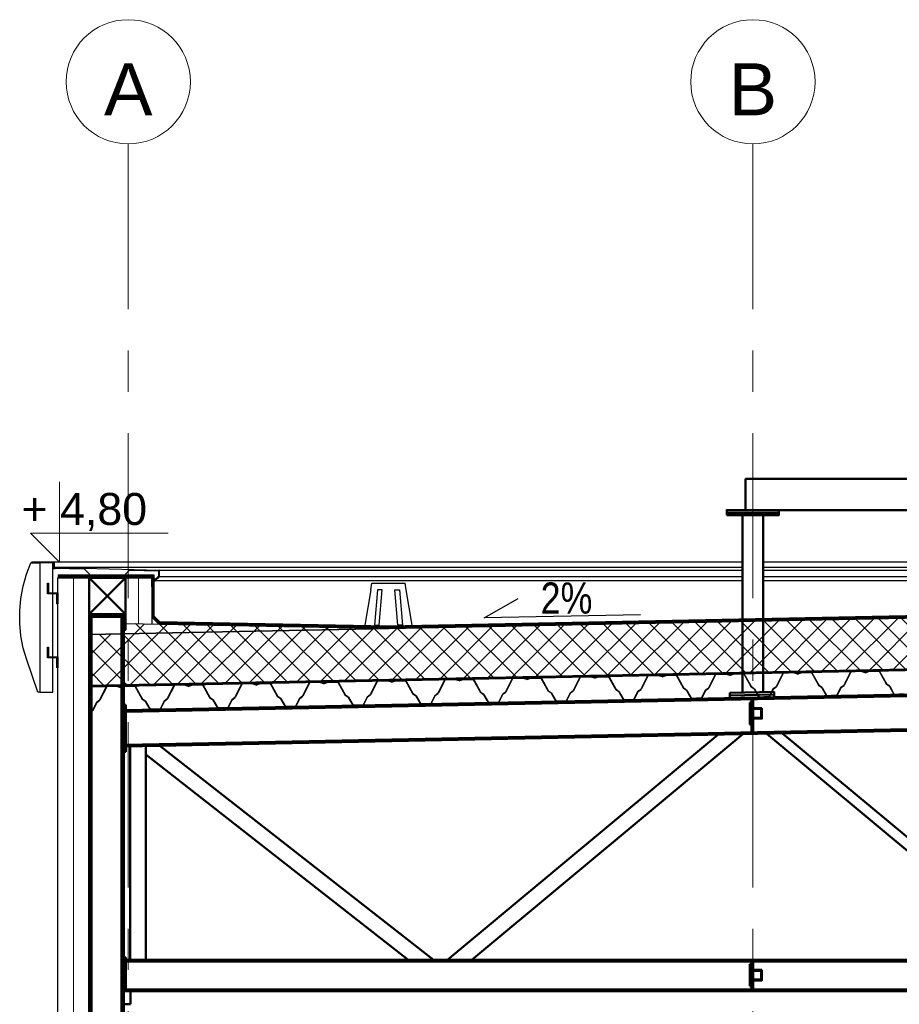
# Model space of a CAD drawing. Header units: centimetres. Extents: x 4120 to 19220, y -7417 to 180.
# Tile 63 of 223: x 8763 to 9101, y -2677 to -2299. Entities that reach past the tile are written whole.
import ezdxf

# ---------------------------------------------------------------- set-up
doc = ezdxf.new("R2010")
doc.units = ezdxf.units.CM
for name, pattern in [('DASHED', [19.05, 12.7, -6.35]), ('JIS_02_1.0', [2, 1, -1]), ('Linia siatki', [22.225, 12.7, -3.175, 3.175, -3.175])]:
    doc.linetypes.add(name, pattern=pattern)
for name, color, linetype in [('a_blenda elewacyjna', 1, 'Continuous'), ('A_opisy', 7, 'Continuous'), ('A_Ściany', 2, 'Continuous')]:
    doc.layers.add(name, color=color, linetype=linetype)
doc.layers.add('A_Osie', color=8, linetype='Continuous', lineweight=9)
doc.layers.add('Konstrukcja', color=160, linetype='Continuous', lineweight=50)
doc.styles.add('ARAL', font='ARIALN.TTF', dxfattribs={"height": 0.12})
doc.styles.add('Arial', font='arial.ttf', dxfattribs={"height": 25})
doc.styles.add('Arial_4', font='arial.ttf', dxfattribs={"height": 122.941617})
doc.linetypes.add('BATTING', pattern='A,0.0001,-0.1,[134,ltypeshp.shx,S=0.1,R=0,X=-0.1,Y=0],-0.2,[134,ltypeshp.shx,S=0.1,R=180,X=0.1,Y=0],-0.1', length=0.4001)
doc.linetypes.add('ZIGZAG', pattern='A,0.00254,-5.08,[131,ltypeshp.shx,S=5.08,R=0,X=-5.08,Y=0],-10.16,[131,ltypeshp.shx,S=5.08,R=180,X=5.08,Y=0],-5.08', length=20.32254)

# ---------------------------------------------------------------- blocks, each defined once
blk = doc.blocks.new('Siatka - M_Symbol siatki - okrąg-24584-4 Piętro 2 bud 2 parter bud 1')
at = {"layer": 'A_Osie', "color": 7}
blk.add_circle((0, 0), 4.775, dxfattribs=at)

msp = doc.modelspace()

# ---------------------------------------------------------------- hatches: boundary and pattern name
at = {"ltscale": 2}
h = msp.add_hatch(dxfattribs=at)
h.set_pattern_fill('ANSI37', color=8, scale=2, style=0)
h.paths.add_polyline_path([(9765.08, -2549.32), (9765.08, -2529.81), (9765.08, -2529.81), (9529.1, -2525.09), (9529.1, -2544.6)])
h.paths.add_polyline_path([(10005.08, -2554.12), (10005.08, -2534.61), (10005.08, -2534.61), (9765.08, -2529.81), (9765.08, -2529.81), (9765.08, -2549.32)])
h.paths.add_polyline_path([(9405.14, -2542.12), (9521.1, -2544.44), (9521.1, -2524.93), (9521.1, -2524.93), (9405.14, -2522.61), (9289.05, -2524.94), (9289.05, -2524.94), (9289.02, -2544.44)])
h.paths.add_polyline_path([(9281.02, -2544.6), (9281.05, -2525.1), (9049.05, -2529.74), (9049.05, -2529.74), (9049.05, -2549.24)])
h.paths.add_polyline_path([(8805.08, -2534.62), (8805.08, -2554.12), (9041.05, -2549.4), (9041.05, -2529.9), (9041.05, -2529.9), (8805.08, -2534.62)])
h.paths.add_polyline_path([(8805.08, -2554.12), (8805.08, -2534.62), (8805.08, -2534.62), (8803.38, -2534.65), (8803.38, -2554.15)])
h.paths.add_polyline_path([(8802.53, -2554.17), (8802.53, -2534.67), (8802.53, -2534.67), (8790.93, -2534.9), (8790.93, -2554.4)])
h.paths.add_polyline_path([(8802.53, -2534.67), (8802.53, -2554.17), (8803.38, -2554.15), (8803.38, -2534.65), (8802.53, -2534.67)])
h.paths.add_polyline_path([(9045.08, -2529.82), (9045.08, -2549.32), (9049.05, -2549.24), (9049.05, -2529.74), (9049.05, -2529.74), (9045.08, -2529.82)])
h.paths.add_polyline_path([(9045.08, -2549.32), (9045.08, -2529.82), (9045.08, -2529.82), (9041.05, -2529.9), (9041.05, -2529.9), (9041.05, -2549.4)])
h.paths.add_polyline_path([(9285.08, -2544.52), (9285.08, -2525.02), (9285.08, -2525.02), (9281.05, -2525.1), (9281.02, -2544.6)])
h.paths.add_polyline_path([(9285.08, -2525.02), (9285.08, -2544.52), (9289.02, -2544.44), (9289.05, -2524.94), (9289.05, -2524.94), (9285.08, -2525.02)])
h.paths.add_polyline_path([(9525.08, -2544.52), (9525.08, -2525.01), (9525.08, -2525.01), (9521.1, -2524.93), (9521.1, -2524.93), (9521.1, -2544.44)])
h.paths.add_polyline_path([(9525.08, -2525.01), (9525.08, -2544.52), (9529.1, -2544.6), (9529.1, -2525.09), (9525.08, -2525.01)])
h.paths.add_polyline_path([(10005.08, -2534.61), (10005.08, -2554.12), (10006.77, -2554.15), (10006.77, -2534.65), (10005.08, -2534.61)])
h.paths.add_polyline_path([(10007.62, -2534.66), (10006.77, -2534.65), (10006.77, -2554.15), (10007.62, -2554.17), (10007.62, -2534.66)])
h.paths.add_polyline_path([(10019.22, -2534.9), (10007.62, -2534.66), (10007.62, -2534.66), (10007.62, -2554.17), (10019.22, -2554.4)])
h = msp.add_hatch(dxfattribs=at)
h.set_pattern_fill('ANSI37', color=8, scale=2, style=0)
h.paths.add_polyline_path([(8805.08, -2530.6), (8805.08, -2534.62), (8905.41, -2532.61)])

# ---------------------------------------------------------------- linework, layer by layer
at = {"color": 8}
for p, q in [((8776.58, -2507.05), (8767.96, -2507.05)), ((8768.52, -2507.25), (8767.96, -2507.25)), ((8769.87, -2507.32), (8769.9, -2507.27)), ((8771.08, -2507.27), (8769.9, -2507.27)), ((8776.18, -2507.61), (8776.18, -2507.35)), ((8776.38, -2508.96), (8776.38, -2507.35)), ((8776.48, -2508.49), (8776.48, -2508.75)), ((8846.53, -2507.05), (8776.58, -2507.05)), ((8776.68, -2508.75), (8776.68, -2507.15)), ((8776.68, -2508.75), (8776.68, -2508.49)), ((9041.05, -2507.05), (8846.53, -2507.05)), ((9260.49, -2507.05), (9049.05, -2507.05)), ((8776.46, -2509.51), (8777.04, -2509.53)), ((8776.47, -2509.31), (8788.12, -2509.6)), ((8847.57, -2509.06), (8776.48, -2509.06)), ((8815.08, -2512.05), (8778.08, -2512.05)), ((8778.48, -2509.06), (8816.98, -2510.16)), ((8790.58, -2512.05), (8788.12, -2509.6)), ((8803.58, -2512.05), (8805.52, -2510.11)), ((8805.52, -2510.11), (8816.68, -2510.44)), ((8815.08, -2527.81), (8815.08, -2512.06)), ((8815.46, -2513.78), (8816.75, -2512.49)), ((8815.46, -2514.27), (8817.05, -2512.69)), ((8816.78, -2512.42), (8816.78, -2510.54)), ((8849.43, -2512.65), (8817.07, -2512.65)), ((8848.18, -2510.24), (8817.08, -2510.24)), ((8817.08, -2512.62), (8817.08, -2510.26)), ((9041.05, -2509.06), (8847.57, -2509.06)), ((9041.05, -2510.24), (8848.18, -2510.24)), ((9041.05, -2512.65), (8849.43, -2512.65)), ((9260.49, -2509.06), (9049.05, -2509.06)), ((9260.49, -2510.24), (9049.05, -2510.24)), ((9260.49, -2512.65), (9049.05, -2512.65)), ((8778.08, -2513.05), (8814.08, -2513.05)), ((8814.08, -2513.05), (8814.08, -2530.78)), ((8851.6, -2514.3), (8815.08, -2514.3)), ((8815.5, -2513.45), (8815.32, -2513.64)), ((8815.5, -2513.95), (8815.32, -2514.13)), ((9041.05, -2514.3), (8851.6, -2514.3)), ((9260.49, -2514.3), (9049.05, -2514.3)), ((8790.08, -2534.92), (9405.14, -2522.61)), ((8814.43, -2527.87), (8817, -2530.48)), ((8814.08, -2528.22), (8816.64, -2530.83)), ((8814.08, -2528.22), (8816.64, -2530.83)), ((8790.07, -2677.05), (8790.08, -2533.05)), ((8790.08, -2554.92), (9405.14, -2542.62)), ((9004.68, -2550.63), (9002.02, -2555.88)), ((9008.68, -2550.55), (9004.68, -2550.63)), ((9010.19, -2551.02), (9008.68, -2550.55)), ((9010.19, -2551.02), (9011.68, -2550.49)), ((9010.19, -2551.17), (9011.71, -2550.64)), ((9011.68, -2550.49), (9015.68, -2550.41)), ((9011.71, -2550.64), (9015.59, -2550.56)), ((9015.59, -2550.56), (9018.44, -2555.66)), ((9015.68, -2550.41), (9018.55, -2555.55)), ((9030.68, -2550.11), (9028.01, -2555.36)), ((9030.77, -2550.25), (9028.13, -2555.46)), ((9034.67, -2550.03), (9030.68, -2550.11)), ((9034.65, -2550.18), (9030.77, -2550.25)), ((9036.19, -2550.65), (9034.65, -2550.18)), ((9036.18, -2550.5), (9034.67, -2550.03)), ((9036.18, -2550.5), (9037.67, -2549.97)), ((9036.19, -2550.65), (9037.7, -2550.12)), ((9037.67, -2549.97), (9041.67, -2549.89)), ((9037.7, -2550.12), (9041.59, -2550.04)), ((9041.59, -2550.04), (9044.43, -2555.14)), ((9041.67, -2549.89), (9044.54, -2555.03)), ((9056.67, -2549.59), (9054.01, -2554.84)), ((9056.76, -2549.73), (9054.12, -2554.94)), ((9060.67, -2549.51), (9056.67, -2549.59)), ((9060.65, -2549.66), (9056.76, -2549.73)), ((9062.18, -2550.13), (9060.65, -2549.66)), ((9062.18, -2549.98), (9060.67, -2549.51)), ((9062.18, -2549.98), (9063.67, -2549.45)), ((9062.18, -2550.13), (9063.7, -2549.6)), ((9063.67, -2549.45), (9067.67, -2549.37)), ((9063.7, -2549.6), (9067.58, -2549.52)), ((9067.58, -2549.52), (9070.43, -2554.62)), ((9067.67, -2549.37), (9070.54, -2554.51)), ((9082.66, -2549.07), (9080, -2554.32)), ((9082.76, -2549.21), (9080.12, -2554.42)), ((9086.66, -2548.99), (9082.66, -2549.07)), ((9086.64, -2549.14), (9082.76, -2549.21)), ((9088.18, -2549.61), (9086.64, -2549.14)), ((9088.17, -2549.46), (9086.66, -2548.99)), ((9088.17, -2549.46), (9089.66, -2548.93)), ((9088.18, -2549.61), (9089.69, -2549.08)), ((9089.66, -2548.93), (9093.66, -2548.85)), ((9089.69, -2549.08), (9093.58, -2549)), ((9093.58, -2549), (9096.42, -2554.1)), ((9093.66, -2548.85), (9096.53, -2553.99)), ((8822.72, -2554.27), (8820.05, -2559.52)), ((8822.81, -2554.41), (8820.17, -2559.62)), ((8826.72, -2554.19), (8822.72, -2554.27)), ((8826.69, -2554.34), (8822.81, -2554.41)), ((8828.23, -2554.81), (8826.69, -2554.34)), ((8828.23, -2554.66), (8826.72, -2554.19)), ((8828.23, -2554.66), (8829.72, -2554.13)), ((8828.23, -2554.81), (8829.74, -2554.27)), ((8829.72, -2554.13), (8833.71, -2554.05)), ((8829.74, -2554.27), (8833.63, -2554.2)), ((8833.63, -2554.2), (8836.47, -2559.3)), ((8833.71, -2554.05), (8836.59, -2559.19)), ((8848.71, -2553.75), (8846.05, -2559)), ((8848.8, -2553.89), (8846.17, -2559.1)), ((8852.71, -2553.67), (8848.71, -2553.75)), ((8852.69, -2553.82), (8848.8, -2553.89)), ((8854.22, -2554.29), (8852.69, -2553.82)), ((8854.22, -2554.14), (8852.71, -2553.67)), ((8854.22, -2554.14), (8855.71, -2553.61)), ((8854.22, -2554.29), (8855.74, -2553.76)), ((8855.71, -2553.61), (8859.71, -2553.53)), ((8855.74, -2553.76), (8859.62, -2553.68)), ((8859.62, -2553.68), (8862.47, -2558.78)), ((8859.71, -2553.53), (8862.58, -2558.67)), ((8874.71, -2553.23), (8872.04, -2558.48)), ((8874.8, -2553.37), (8872.16, -2558.58)), ((8878.71, -2553.15), (8874.71, -2553.23)), ((8878.68, -2553.3), (8874.8, -2553.37)), ((8880.22, -2553.77), (8878.68, -2553.3)), ((8880.22, -2553.62), (8878.71, -2553.15)), ((8880.22, -2553.62), (8881.7, -2553.09)), ((8880.22, -2553.77), (8881.73, -2553.24)), ((8881.7, -2553.09), (8885.7, -2553.01)), ((8881.73, -2553.24), (8885.62, -2553.16)), ((8885.62, -2553.16), (8888.46, -2558.26)), ((8885.7, -2553.01), (8888.58, -2558.15)), ((8900.7, -2552.71), (8898.04, -2557.96)), ((8900.79, -2552.85), (8898.15, -2558.06)), ((8904.7, -2552.63), (8900.7, -2552.71)), ((8904.68, -2552.78), (8900.79, -2552.85)), ((8906.21, -2553.25), (8904.68, -2552.78)), ((8906.21, -2553.1), (8904.7, -2552.63)), ((8906.21, -2553.1), (8907.7, -2552.57)), ((8906.21, -2553.25), (8907.73, -2552.72)), ((8907.7, -2552.57), (8911.7, -2552.49)), ((8907.73, -2552.72), (8911.61, -2552.64)), ((8911.61, -2552.64), (8914.46, -2557.74)), ((8911.7, -2552.49), (8914.57, -2557.63)), ((8926.7, -2552.19), (8924.03, -2557.44)), ((8926.79, -2552.33), (8924.15, -2557.54)), ((8930.7, -2552.11), (8926.7, -2552.19)), ((8930.67, -2552.26), (8926.79, -2552.33)), ((8932.21, -2552.73), (8930.67, -2552.26)), ((8932.2, -2552.58), (8930.7, -2552.11)), ((8932.2, -2552.58), (8933.69, -2552.05)), ((8932.21, -2552.73), (8933.72, -2552.2)), ((8933.69, -2552.05), (8937.69, -2551.97)), ((8933.72, -2552.2), (8937.61, -2552.12)), ((8937.61, -2552.12), (8940.45, -2557.22)), ((8937.69, -2551.97), (8940.57, -2557.11)), ((8952.69, -2551.67), (8950.03, -2556.92)), ((8952.78, -2551.81), (8950.14, -2557.02)), ((8956.69, -2551.59), (8952.69, -2551.67)), ((8956.67, -2551.74), (8952.78, -2551.81)), ((8958.2, -2552.21), (8956.67, -2551.74)), ((8958.2, -2552.06), (8956.69, -2551.59)), ((8958.2, -2552.06), (8959.69, -2551.53)), ((8958.2, -2552.21), (8959.72, -2551.68)), ((8959.69, -2551.53), (8963.69, -2551.45)), ((8959.72, -2551.68), (8963.6, -2551.6)), ((8963.6, -2551.6), (8966.45, -2556.7)), ((8963.69, -2551.45), (8966.56, -2556.59)), ((8978.69, -2551.15), (8976.02, -2556.4)), ((8978.78, -2551.29), (8976.14, -2556.5)), ((8982.68, -2551.07), (8978.69, -2551.15)), ((8982.66, -2551.22), (8978.78, -2551.29)), ((8984.2, -2551.69), (8982.66, -2551.22)), ((8984.19, -2551.54), (8982.68, -2551.07)), ((8984.19, -2551.54), (8985.68, -2551.01)), ((8984.2, -2551.69), (8985.71, -2551.16)), ((8985.68, -2551.01), (8989.68, -2550.93)), ((8985.71, -2551.16), (8989.6, -2551.08)), ((8989.6, -2551.08), (8992.44, -2556.18)), ((8989.68, -2550.93), (8992.56, -2556.07)), ((9004.77, -2550.77), (9002.13, -2555.98)), ((9008.66, -2550.7), (9004.77, -2550.77)), ((9010.19, -2551.17), (9008.66, -2550.7)), ((9078.87, -2555.15), (9080, -2554.32)), ((9078.98, -2555.25), (9080.12, -2554.42)), ((9097.59, -2554.88), (9096.42, -2554.1)), ((9097.7, -2554.78), (9096.53, -2553.99)), ((8796.72, -2554.79), (8794.06, -2560.04)), ((8796.82, -2554.93), (8794.18, -2560.14)), ((8800.72, -2554.71), (8796.72, -2554.79)), ((8800.7, -2554.86), (8796.82, -2554.93)), ((8802.23, -2555.33), (8800.7, -2554.86)), ((8802.23, -2555.18), (8800.72, -2554.71)), ((8802.23, -2555.18), (8803.72, -2554.65)), ((8802.23, -2555.33), (8803.75, -2554.79)), ((8803.72, -2554.65), (8807.72, -2554.57)), ((8803.75, -2554.79), (8807.63, -2554.72)), ((8807.63, -2554.72), (8810.48, -2559.82)), ((8807.72, -2554.57), (8810.59, -2559.71)), ((8889.74, -2558.94), (8888.58, -2558.15)), ((8896.9, -2558.79), (8898.04, -2557.96)), ((8897.02, -2558.89), (8898.15, -2558.06)), ((8915.62, -2558.52), (8914.46, -2557.74)), ((8915.74, -2558.42), (8914.57, -2557.63)), ((8922.9, -2558.27), (8924.03, -2557.44)), ((8923.02, -2558.37), (8924.15, -2557.54)), ((8941.62, -2558), (8940.45, -2557.22)), ((8941.73, -2557.9), (8940.57, -2557.11)), ((8941.62, -2558), (8943.38, -2561.15)), ((8941.73, -2557.9), (8943.47, -2561)), ((8948.89, -2557.75), (8947.28, -2560.93)), ((8949.01, -2557.85), (8947.38, -2561.07)), ((8948.89, -2557.75), (8950.03, -2556.92)), ((8949.01, -2557.85), (8950.14, -2557.02)), ((8967.61, -2557.48), (8966.45, -2556.7)), ((8967.73, -2557.38), (8966.56, -2556.59)), ((8967.61, -2557.48), (8969.37, -2560.63)), ((8967.73, -2557.38), (8969.46, -2560.48)), ((8974.89, -2557.23), (8973.28, -2560.41)), ((8975.01, -2557.33), (8973.37, -2560.55)), ((8974.89, -2557.23), (8976.02, -2556.4)), ((8975.01, -2557.33), (8976.14, -2556.5)), ((8993.61, -2556.96), (8992.44, -2556.18)), ((8993.72, -2556.86), (8992.56, -2556.07)), ((8993.61, -2556.96), (8995.37, -2560.11)), ((8993.72, -2556.86), (8995.46, -2559.96)), ((9000.88, -2556.71), (8999.27, -2559.89)), ((9001, -2556.81), (8999.37, -2560.03)), ((9000.88, -2556.71), (9002.02, -2555.88)), ((9001, -2556.81), (9002.13, -2555.98)), ((9019.6, -2556.44), (9018.44, -2555.66)), ((9019.72, -2556.34), (9018.55, -2555.55)), ((9019.6, -2556.44), (9021.36, -2559.59)), ((9019.72, -2556.34), (9021.45, -2559.44)), ((9026.88, -2556.19), (9025.27, -2559.37)), ((9027, -2556.29), (9025.36, -2559.51)), ((9026.88, -2556.19), (9028.01, -2555.36)), ((9027, -2556.29), (9028.13, -2555.46)), ((9045.6, -2555.92), (9044.43, -2555.14)), ((9045.71, -2555.82), (9044.54, -2555.03)), ((9045.6, -2555.92), (9047.36, -2559.07)), ((9045.71, -2555.82), (9047.44, -2558.92)), ((9052.87, -2555.67), (9051.26, -2558.85)), ((9052.99, -2555.77), (9051.36, -2558.99)), ((9052.87, -2555.67), (9054.01, -2554.84)), ((9052.99, -2555.77), (9054.12, -2554.94)), ((9071.59, -2555.4), (9070.43, -2554.62)), ((9071.71, -2555.3), (9070.54, -2554.51)), ((9071.59, -2555.4), (9073.35, -2558.55)), ((9071.71, -2555.3), (9073.44, -2558.4)), ((9078.87, -2555.15), (9077.26, -2558.33)), ((9078.98, -2555.25), (9077.35, -2558.47)), ((9097.59, -2554.88), (9099.35, -2558.03)), ((9097.7, -2554.78), (9099.43, -2557.88)), ((9101.35, -2557.99), (9099.35, -2558.03)), ((9101.34, -2557.84), (9099.43, -2557.88)), ((9103.25, -2557.81), (9101.34, -2557.84)), ((8792.92, -2560.87), (8791.32, -2564.05)), ((8793.04, -2560.97), (8791.41, -2564.19)), ((8792.92, -2560.87), (8794.06, -2560.04)), ((8793.04, -2560.97), (8794.18, -2560.14)), ((8811.64, -2560.6), (8810.48, -2559.82)), ((8811.76, -2560.5), (8810.59, -2559.71)), ((8811.64, -2560.6), (8813.4, -2563.75)), ((8811.76, -2560.5), (8813.49, -2563.6)), ((8818.92, -2560.35), (8817.31, -2563.53)), ((8819.04, -2560.45), (8817.4, -2563.67)), ((8818.92, -2560.35), (8820.05, -2559.52)), ((8819.04, -2560.45), (8820.17, -2559.62)), ((8837.64, -2560.08), (8836.47, -2559.3)), ((8837.75, -2559.98), (8836.59, -2559.19)), ((8837.64, -2560.08), (8839.4, -2563.23)), ((8837.75, -2559.98), (8839.49, -2563.08)), ((8844.91, -2559.83), (8843.31, -2563.01)), ((8845.03, -2559.93), (8843.4, -2563.15)), ((8844.91, -2559.83), (8846.05, -2559)), ((8845.03, -2559.93), (8846.17, -2559.1)), ((8863.63, -2559.56), (8862.47, -2558.78)), ((8863.75, -2559.46), (8862.58, -2558.67)), ((8863.63, -2559.56), (8865.39, -2562.71)), ((8863.75, -2559.46), (8865.48, -2562.56)), ((8870.91, -2559.31), (8869.3, -2562.49)), ((8871.03, -2559.41), (8869.39, -2562.63)), ((8870.91, -2559.31), (8872.04, -2558.48)), ((8871.03, -2559.41), (8872.16, -2558.58)), ((8889.63, -2559.04), (8888.46, -2558.26)), ((8889.63, -2559.04), (8891.39, -2562.19)), ((8889.74, -2558.94), (8891.48, -2562.04)), ((8893.39, -2562), (8891.48, -2562.04)), ((8895.3, -2561.97), (8893.39, -2562)), ((8896.9, -2558.79), (8895.3, -2561.97)), ((8897.02, -2558.89), (8895.39, -2562.11)), ((8915.62, -2558.52), (8917.38, -2561.67)), ((8915.74, -2558.42), (8917.47, -2561.52)), ((8919.38, -2561.63), (8917.38, -2561.67)), ((8919.38, -2561.48), (8917.47, -2561.52)), ((8921.29, -2561.45), (8919.38, -2561.48)), ((8921.38, -2561.59), (8919.38, -2561.63)), ((8922.9, -2558.27), (8921.29, -2561.45)), ((8923.02, -2558.37), (8921.38, -2561.59)), ((8945.38, -2561.11), (8943.38, -2561.15)), ((8945.38, -2560.96), (8943.47, -2561)), ((8947.28, -2560.93), (8945.38, -2560.96)), ((8947.38, -2561.07), (8945.38, -2561.11)), ((8971.37, -2560.59), (8969.37, -2560.63)), ((8971.37, -2560.44), (8969.46, -2560.48)), ((8973.28, -2560.41), (8971.37, -2560.44)), ((8973.37, -2560.55), (8971.37, -2560.59)), ((8997.37, -2560.07), (8995.37, -2560.11)), ((8997.36, -2559.92), (8995.46, -2559.96)), ((8999.27, -2559.89), (8997.36, -2559.92)), ((8999.37, -2560.03), (8997.37, -2560.07)), ((9023.36, -2559.55), (9021.36, -2559.59)), ((9023.36, -2559.4), (9021.45, -2559.44)), ((9025.27, -2559.37), (9023.36, -2559.4)), ((9025.36, -2559.51), (9023.36, -2559.55)), ((9049.36, -2559.03), (9047.36, -2559.07)), ((9049.35, -2558.88), (9047.44, -2558.92)), ((9051.26, -2558.85), (9049.35, -2558.88)), ((9051.36, -2558.99), (9049.36, -2559.03)), ((9075.35, -2558.51), (9073.35, -2558.55)), ((9075.35, -2558.36), (9073.44, -2558.4)), ((9077.26, -2558.33), (9075.35, -2558.36)), ((9077.35, -2558.47), (9075.35, -2558.51)), ((8791.32, -2564.05), (8790.08, -2564.07)), ((8791.41, -2564.19), (8790.08, -2564.22)), ((8815.4, -2563.71), (8813.4, -2563.75)), ((8815.4, -2563.56), (8813.49, -2563.6)), ((8817.31, -2563.53), (8815.4, -2563.56)), ((8817.4, -2563.67), (8815.4, -2563.71)), ((8841.4, -2563.19), (8839.4, -2563.23)), ((8841.4, -2563.04), (8839.49, -2563.08)), ((8843.31, -2563.01), (8841.4, -2563.04)), ((8843.4, -2563.15), (8841.4, -2563.19)), ((8867.39, -2562.67), (8865.39, -2562.71)), ((8867.39, -2562.52), (8865.48, -2562.56)), ((8869.3, -2562.49), (8867.39, -2562.52)), ((8869.39, -2562.63), (8867.39, -2562.67)), ((8893.39, -2562.15), (8891.39, -2562.19)), ((8895.39, -2562.11), (8893.39, -2562.15))]:
    msp.add_line(p, q, dxfattribs=at)
for p, q in [((8898.25, -2517.65), (8898.67, -2515.11)), ((8898.67, -2515.11), (8898.68, -2515.1)), ((8898.68, -2515.1), (8898.9, -2515.1)), ((8898.9, -2515.1), (8899.53, -2515.1)), ((8899.53, -2515.1), (8900.55, -2515.1)), ((8900.55, -2515.1), (8901.87, -2515.1)), ((8901.87, -2515.1), (8903.41, -2515.1)), ((8903.41, -2515.1), (8905.07, -2515.1)), ((8905.07, -2515.1), (8906.72, -2515.1)), ((8906.72, -2515.1), (8908.26, -2515.1)), ((8908.26, -2515.1), (8909.59, -2515.1)), ((8909.59, -2515.1), (8910.6, -2515.1)), ((8910.6, -2515.1), (8911.24, -2515.1)), ((8911.24, -2515.1), (8911.46, -2515.1)), ((8911.47, -2515.11), (8911.46, -2515.1)), ((8911.89, -2517.65), (8911.47, -2515.11)), ((8896.12, -2531.25), (8898.38, -2517.65)), ((8898.38, -2517.65), (8898.25, -2517.65)), ((8900.84, -2517.65), (8899.71, -2531.25)), ((8901.66, -2517.65), (8900.84, -2517.65)), ((8901.48, -2531.25), (8902.61, -2517.65)), ((8902.61, -2517.65), (8901.66, -2517.65)), ((8908.66, -2531.25), (8907.53, -2517.65)), ((8907.53, -2517.65), (8908.48, -2517.65)), ((8908.48, -2517.65), (8909.3, -2517.65)), ((8909.3, -2517.65), (8910.43, -2531.25)), ((8911.76, -2517.65), (8914.01, -2531.25)), ((8911.89, -2517.65), (8911.76, -2517.65)), ((8895.96, -2531.43), (8895.99, -2531.25)), ((8895.99, -2531.25), (8896.12, -2531.25)), ((8899.71, -2531.25), (8900.53, -2531.25)), ((8900.53, -2531.25), (8901.48, -2531.25)), ((8909.61, -2531.25), (8908.66, -2531.25)), ((8910.43, -2531.25), (8909.61, -2531.25)), ((8914.01, -2531.25), (8914.15, -2531.25)), ((8914.18, -2531.43), (8914.15, -2531.25))]:
    msp.add_line(p, q)
at = {"color": 8, "linetype": 'JIS_02_1.0', "ltscale": 0.7, "const_width": 0.5}
for points in [[(8905.08, -2531.85), (8816.97, -2530.09), (8814.83, -2527.91), (8814.83, -2512.31), (8778.08, -2512.31)], [(8905.08, -2531.87), (9405.14, -2521.86)]]:
    msp.add_lwpolyline(points, dxfattribs=at)
at = {"color": 8, "linetype": 'DASHED', "ltscale": 0.15, "const_width": 0.5}
for points in [[(8905.08, -2532.35), (8816.75, -2530.59), (8814.33, -2528.12), (8814.33, -2512.81), (8778.08, -2512.81)], [(8905.08, -2532.37), (9405.14, -2522.36)]]:
    msp.add_lwpolyline(points, dxfattribs=at)
at = {"color": 8}
for points in [[(8778.08, -2512.56), (8814.58, -2512.56), (8814.58, -2528.02), (8816.85, -2530.34), (8905.08, -2532.1)], [(8814.08, -2516.56), (8814.08, -2513.05)], [(9405.14, -2522.61), (8790.08, -2534.92)], [(9405.14, -2521.61), (8905.08, -2531.62)], [(9405.14, -2522.11), (8905.08, -2532.12)], [(8815.08, -2527.81), (8817.05, -2529.84), (8905.74, -2531.62)], [(8815.08, -2527.81), (8817.06, -2529.84), (8905.08, -2531.6)], [(8804.08, -2530.58), (8905.74, -2532.62)], [(8790.58, -2533.05), (8790.57, -2554.42)], [(9405.14, -2542.12), (8790.08, -2554.42)]]:
    msp.add_lwpolyline(points, dxfattribs=at)
at = {"color": 8, "linetype": 'DASHED', "ltscale": 0.2, "const_width": 0.5}
for points in [[(8790.33, -2533.05), (8790.32, -2554.43)], [(9405.14, -2542.37), (8790.08, -2554.67)]]:
    msp.add_lwpolyline(points, dxfattribs=at)
at = {"color": 8}
for centre, start, end in [((8767.96, -2507.15), 90, 270), ((8776.28, -2507.35), 0, 180), ((8776.48, -2508.96), 180, 268.2816), ((8776.58, -2508.75), 180, 0), ((8776.58, -2507.15), 0, 90), ((8776.46, -2509.41), 88.2816, 268.2816), ((8816.68, -2510.54), 0, 88.2816), ((8816.68, -2512.42), 315, 0), ((8816.98, -2510.26), 0, 88.2816), ((8816.98, -2512.62), 315, 0), ((8815.39, -2513.71), 135, 315), ((8815.39, -2514.2), 135, 315)]:
    msp.add_arc(centre, 0.1, start, end, dxfattribs=at)
at = {"layer": 'a_blenda elewacyjna'}
for p, q in [((8765.93, -2511.71), (8767.6, -2507.32)), ((8767.83, -2507.32), (8767.6, -2507.32)), ((8767.83, -2507.32), (8769.87, -2507.32)), ((8769.87, -2507.32), (8771.08, -2507.32)), ((8771.08, -2507.27), (8771.08, -2557.05)), ((8764.64, -2516.32), (8765.93, -2511.71)), ((8763.79, -2521.03), (8764.64, -2516.32)), ((8763.37, -2525.8), (8763.79, -2521.03)), ((8763.39, -2530.59), (8763.37, -2525.8)), ((8763.86, -2535.36), (8763.39, -2530.59)), ((8764.76, -2540.06), (8763.86, -2535.36)), ((8766.09, -2544.66), (8764.76, -2540.06)), ((8770.37, -2557.05), (8766.09, -2544.66))]:
    msp.add_line(p, q, dxfattribs=at)
at = {"layer": 'a_blenda elewacyjna', "color": 8}
for p, q in [((8771.08, -2507.27), (8771.08, -2507.25)), ((8771.08, -2507.25), (8776.08, -2507.25)), ((8776.08, -2557.05), (8776.08, -2507.25)), ((8774.08, -2519.3), (8774.08, -2515.08)), ((8774.08, -2515.08), (8774.48, -2515.08)), ((8774.48, -2515.08), (8774.48, -2518.85)), ((8777.68, -2519.3), (8774.08, -2519.3)), ((8774.48, -2518.85), (8778.08, -2518.85)), ((8777.68, -2523.08), (8777.68, -2519.3)), ((8778.08, -2518.85), (8778.08, -2523.08)), ((8777.68, -2523.08), (8778.08, -2523.08)), ((8774.08, -2543.9), (8774.08, -2539.68)), ((8774.08, -2539.68), (8774.48, -2539.68)), ((8774.48, -2539.68), (8774.48, -2543.45)), ((8777.68, -2543.9), (8774.08, -2543.9)), ((8774.48, -2543.45), (8778.08, -2543.45)), ((8777.68, -2547.68), (8777.68, -2543.9)), ((8778.08, -2543.45), (8778.08, -2547.68)), ((8778.08, -2547.68), (8777.68, -2547.68))]:
    msp.add_line(p, q, dxfattribs=at)
at = {"layer": 'a_blenda elewacyjna'}
msp.add_lwpolyline([(8771.08, -2557.05), (8770.37, -2557.05)], dxfattribs=at)
at = {"layer": 'a_blenda elewacyjna', "color": 8}
msp.add_lwpolyline([(8771.08, -2557.05), (8776.08, -2557.05)], dxfattribs=at)
at = {"layer": 'A_opisy', "color": 7, "lineweight": 0}
msp.add_lwpolyline([(8778.65, -2476.16), (8778.65, -2507.08), (8767.47, -2495.91), (8820.4, -2495.91)], dxfattribs=at)
at = {"layer": 'A_opisy'}
msp.add_lwpolyline([(9001.84, -2527.35), (8941.85, -2528.47), (8954.87, -2521)], dxfattribs=at)
at = {"layer": 'A_Osie', "linetype": 'Linia siatki', "ltscale": 5}
for p, q in [((8805.08, -2346.31), (8805.08, -3165.91)), ((9045.08, -2346.31), (9045.08, -3165.91))]:
    msp.add_line(p, q, dxfattribs=at)
at = {"layer": 'A_Ściany', "color": 4}
for p, q in [((8778.08, -2979.05), (8778.08, -2513.05)), ((8790.08, -2978.75), (8790.08, -2513.05))]:
    msp.add_line(p, q, dxfattribs=at)
at = {"layer": 'A_Ściany', "color": 251, "linetype": 'ZIGZAG', "lineweight": 20, "ltscale": 0.95}
msp.add_line((8784.08, -2978.75), (8784.08, -2513.05), dxfattribs=at)
at = {"layer": 'A_Ściany', "color": 251, "linetype": 'BATTING', "lineweight": 20, "ltscale": 12}
msp.add_line((8809.08, -2530.68), (8809.08, -2513.05), dxfattribs=at)
at = {"layer": 'Konstrukcja'}
for p, q in [((9055.05, -2488.06), (9035.05, -2488.06)), ((9041.05, -2557.19), (9041.05, -2489.06)), ((9049.05, -2489.06), (9049.05, -2557.02)), ((8804.08, -2513.05), (8790.08, -2527.05)), ((8790.08, -2513.05), (8804.08, -2527.05)), ((8790.08, -2528.05), (8790.08, -2988.05)), ((8790.48, -2528.05), (8803.38, -2528.05)), ((8790.93, -2528.05), (8790.93, -2988.05)), ((8802.53, -2528.05), (8802.53, -2988.05)), ((8803.38, -2988.05), (8803.38, -2528.05)), ((9405.14, -2551.92), (8804.18, -2563.94)), ((9405.14, -2552.61), (8804.18, -2564.63)), ((9036.23, -2557.29), (9053.23, -2556.95)), ((9036.27, -2559.3), (9036.23, -2557.29)), ((9053.25, -2557.96), (9036.25, -2558.3)), ((9053.23, -2556.95), (9053.27, -2558.96)), ((8803.38, -2561.95), (8804.18, -2561.95)), ((8804.18, -2561.95), (8804.18, -2579.95)), ((9405.14, -2565.23), (8804.18, -2577.25)), ((9405.14, -2565.92), (8804.18, -2577.94)), ((8937.07, -2659.95), (9041.28, -2573.2)), ((9050.41, -2573.02), (9154.84, -2659.95)), ((9161.09, -2659.95), (9056.52, -2572.9)), ((8927.69, -2659.95), (9031.67, -2573.39)), ((8804.18, -2579.95), (8803.38, -2579.95)), ((8805.78, -2577.91), (8805.78, -2659.95)), ((8811.78, -2659.95), (8811.78, -2577.79)), ((8922.38, -2659.95), (8817.24, -2577.68)), ((8811.78, -2581.03), (8912.64, -2659.95)), ((8803.38, -2658.96), (8804.18, -2658.96)), ((8803.51, -2659.96), (10006.71, -2659.96)), ((8804.18, -2658.96), (8804.18, -2671.96)), ((8803.51, -2660.59), (10006.71, -2660.59)), ((8803.51, -2671.33), (10006.71, -2671.33)), ((8804.18, -2671.96), (8803.38, -2671.96)), ((8803.51, -2671.96), (10006.71, -2671.96)), ((8805.88, -2676.95), (8805.88, -2671.95)), ((8803.38, -2676.95), (8805.88, -2676.95))]:
    msp.add_line(p, q, dxfattribs=at)
for points in [[(9287.8, -2475.06), (9042.3, -2475.06), (9042.3, -2487.06), (9287.8, -2487.06)], [(9035.05, -2489.06), (9055.05, -2489.06), (9055.05, -2487.06), (9035.05, -2487.06)], [(8790.08, -2527.05), (8804.08, -2527.05), (8804.08, -2513.05), (8790.08, -2513.05)], [(8790.08, -2533.05), (8790.48, -2533.05), (8790.48, -2527.45), (8803.68, -2527.45), (8803.68, -2533.05), (8804.08, -2533.05), (8804.08, -2527.05), (8790.08, -2527.05)], [(9043.94, -2560.96), (9044.54, -2560.96), (9044.54, -2569.46), (9043.94, -2569.46)], [(9044.54, -2572.4), (9045.14, -2572.4), (9045.14, -2559.9), (9044.54, -2559.9)], [(9048.54, -2563.18), (9044.54, -2563.18), (9044.54, -2567.18), (9048.54, -2567.18)], [(9044.84, -2566.88), (9048.24, -2566.88), (9048.24, -2563.48), (9044.84, -2563.48)], [(9043.94, -2670.08), (9044.54, -2670.08), (9044.54, -2661.58), (9043.94, -2661.58)], [(9044.54, -2660.71), (9045.14, -2660.71), (9045.14, -2671.2), (9044.54, -2671.2)], [(9048.54, -2663.8), (9044.54, -2663.8), (9044.54, -2667.8), (9048.54, -2667.8)], [(9044.84, -2667.5), (9048.24, -2667.5), (9048.24, -2664.1), (9044.84, -2664.1)]]:
    msp.add_lwpolyline(points, close=True, dxfattribs=at)

# ---------------------------------------------------------------- texts
at = {"layer": 'A_opisy', "linetype": 'Continuous', "ltscale": 0.5, "style": 'ARAL'}
msp.add_text('2%', height=12, rotation=0.0806, dxfattribs=at).set_placement((8963.56, -2526.88))
at = {"layer": 'A_opisy', "color": 7, "lineweight": 0, "insert": (8812.31, -2480.47), "char_height": 12.294, "width": 62.55, "attachment_point": 3, "line_spacing_factor": 0.938532, "style": 'Arial_4'}
msp.add_mtext(' + 4,80', dxfattribs=at)
at = {"layer": 'A_Osie', "color": 1, "char_height": 20, "width": 4.9901, "attachment_point": 5, "line_spacing_factor": 0.941778, "style": 'Arial', "bg_fill": 3, "box_fill_scale": 1.25, "bg_fill_color": 256, "bg_fill_true_color": 13158600, "bg_fill_transparency": 0}
for s, insert in [('A', (8805.08, -2325.31)), ('B', (9045.08, -2325.31))]:
    msp.add_mtext(s, dxfattribs=dict(at, insert=insert))

# ---------------------------------------------------------------- next in the draw order: block references
at = {"layer": 'A_Osie', "color": 10, "lineweight": 5, "xscale": 4.999999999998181, "yscale": 4.999999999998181, "zscale": 4.999999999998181, "rotation": 270}
for p in [(8805.08, -2322.44), (9045.08, -2322.44)]:
    msp.add_blockref('Siatka - M_Symbol siatki - okrąg-24584-4 Piętro 2 bud 2 parter bud 1', p, dxfattribs=at)

doc.saveas('drawing.dxf')
